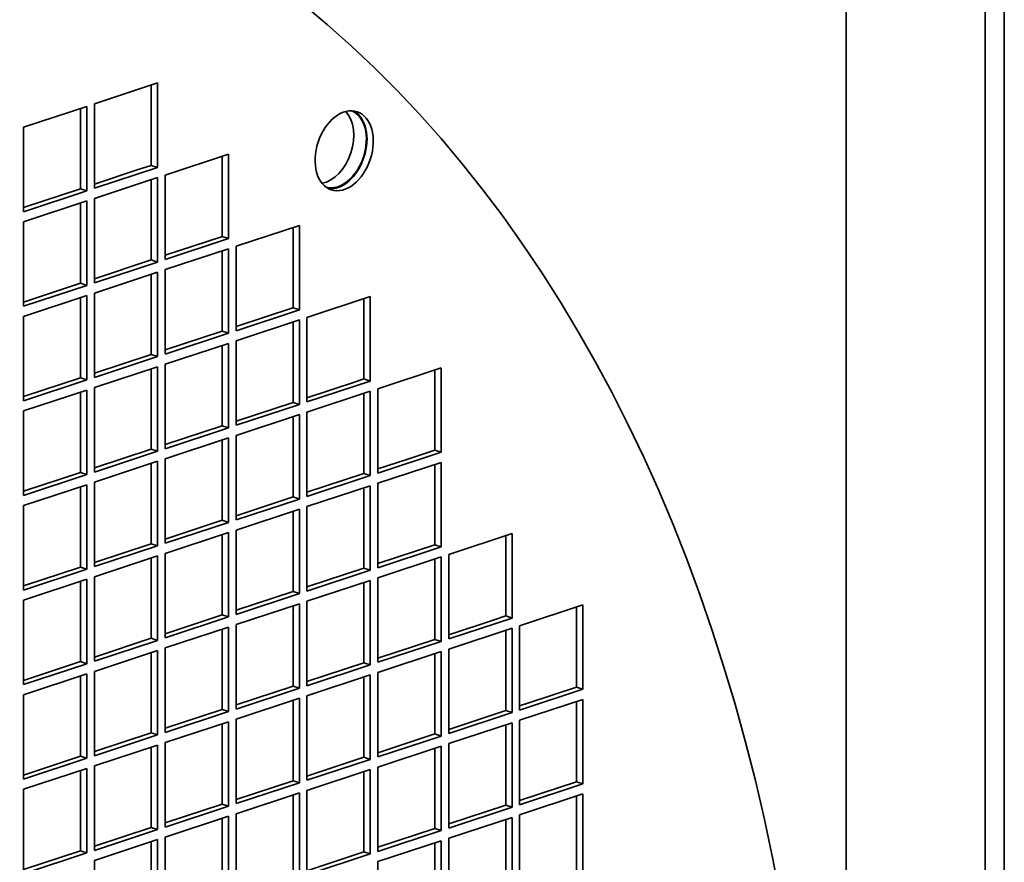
# Model space of a CAD drawing. Header units: millimetres. Extents: x 132 to 3320, y 40 to 2336.
# Tile 24 of 38: x 3099 to 3169, y 913 to 973. Entities that reach past the tile are written whole.
import ezdxf

# ---------------------------------------------------------------- set-up
doc = ezdxf.new("R2010")
doc.units = ezdxf.units.MM
doc.header["$LTSCALE"] = 8
doc.layers.add('Krawędzie widoczne(ISO)', color=7, linetype='Continuous', lineweight=35, true_color=0x262659)

msp = doc.modelspace()

# ---------------------------------------------------------------- linework, layer by layer
at = {"layer": 'Krawędzie widoczne(ISO)'}
for p, q in [((3167.771, 1023.25), (3167.771, 733.252)), ((3169.129, 733.699), (3169.129, 1023.698)), ((3157.815, 736.536), (3157.815, 1019.965)), ((3104.053, 967.422), (3108.578, 968.915)), ((3108.126, 963.023), (3108.126, 968.766)), ((3108.578, 968.915), (3108.578, 962.874)), ((3098.984, 965.75), (3103.51, 967.243)), ((3103.057, 965.317), (3103.057, 967.094)), ((3103.51, 967.243), (3103.51, 961.202)), ((3104.053, 961.381), (3104.053, 967.422)), ((3098.984, 959.708), (3098.984, 965.75)), ((3103.057, 961.351), (3103.057, 965.317)), ((3109.121, 962.328), (3113.647, 963.821)), ((3113.194, 957.929), (3113.194, 963.672)), ((3113.647, 963.821), (3113.647, 957.779)), ((3108.578, 962.874), (3104.053, 961.381)), ((3104.053, 961.679), (3107.123, 962.692)), ((3107.123, 962.692), (3108.126, 963.023)), ((3108.126, 963.023), (3108.578, 962.874)), ((3104.053, 960.656), (3108.578, 962.149)), ((3108.126, 961.974), (3108.126, 962)), ((3108.126, 956.256), (3108.126, 961.974)), ((3108.578, 962.149), (3108.578, 956.107)), ((3109.121, 956.286), (3109.121, 962.328)), ((3098.984, 960.007), (3103.057, 961.351)), ((3103.51, 961.202), (3098.984, 959.708)), ((3103.057, 961.351), (3103.51, 961.202)), ((3104.053, 954.614), (3104.053, 960.656)), ((3098.984, 958.983), (3103.51, 960.477)), ((3103.057, 954.584), (3103.057, 960.327)), ((3103.51, 960.477), (3103.51, 954.435)), ((3098.984, 952.942), (3098.984, 958.983)), ((3114.19, 957.234), (3118.715, 958.727)), ((3118.263, 952.834), (3118.263, 958.577)), ((3118.715, 958.727), (3118.715, 952.685)), ((3109.121, 956.585), (3113.138, 957.91)), ((3113.647, 957.779), (3109.121, 956.286)), ((3113.138, 957.91), (3113.194, 957.929)), ((3113.194, 957.929), (3113.647, 957.779)), ((3109.121, 955.561), (3113.647, 957.054)), ((3113.647, 957.054), (3113.647, 951.013)), ((3114.19, 951.192), (3114.19, 957.234)), ((3104.053, 954.913), (3108.126, 956.256)), ((3108.126, 956.256), (3108.578, 956.107)), ((3113.194, 951.162), (3113.194, 956.905)), ((3108.578, 956.107), (3104.053, 954.614)), ((3109.121, 949.52), (3109.121, 955.561)), ((3104.053, 953.889), (3108.578, 955.382)), ((3108.126, 949.49), (3108.126, 955.233)), ((3108.578, 955.382), (3108.578, 949.341)), ((3098.984, 953.24), (3103.057, 954.584)), ((3103.51, 954.435), (3098.984, 952.942)), ((3103.057, 954.584), (3103.51, 954.435)), ((3098.984, 952.217), (3103.51, 953.71)), ((3103.057, 947.818), (3103.057, 953.561)), ((3103.51, 953.71), (3103.51, 947.668)), ((3104.053, 947.847), (3104.053, 953.889)), ((3119.258, 952.139), (3123.784, 953.632)), ((3123.331, 947.74), (3123.331, 953.483)), ((3123.784, 953.632), (3123.784, 947.591)), ((3114.19, 951.491), (3118.251, 952.831)), ((3118.251, 952.831), (3118.263, 952.834)), ((3118.263, 952.834), (3118.715, 952.685)), ((3098.984, 946.175), (3098.984, 952.217)), ((3118.715, 952.685), (3114.19, 951.192)), ((3119.258, 946.098), (3119.258, 952.139)), ((3114.19, 950.467), (3118.715, 951.96)), ((3118.263, 946.068), (3118.263, 951.811)), ((3118.715, 951.96), (3118.715, 945.918)), ((3109.121, 949.818), (3113.194, 951.162)), ((3113.647, 951.013), (3109.121, 949.52)), ((3113.194, 951.162), (3113.647, 951.013)), ((3109.121, 948.795), (3113.647, 950.288)), ((3113.194, 944.395), (3113.194, 950.138)), ((3113.647, 950.288), (3113.647, 944.246)), ((3114.19, 944.425), (3114.19, 950.467)), ((3104.053, 948.146), (3108.126, 949.49)), ((3108.578, 949.341), (3104.053, 947.847)), ((3108.126, 949.49), (3108.578, 949.341)), ((3104.053, 947.122), (3108.578, 948.616)), ((3108.578, 948.616), (3108.578, 942.574)), ((3109.121, 942.753), (3109.121, 948.795)), ((3124.327, 947.045), (3128.852, 948.538)), ((3128.852, 948.538), (3128.852, 942.496)), ((3098.984, 946.474), (3103.057, 947.818)), ((3103.057, 947.818), (3103.51, 947.668)), ((3108.126, 942.723), (3108.126, 948.466)), ((3128.4, 942.646), (3128.4, 948.389)), ((3103.51, 947.668), (3098.984, 946.175)), ((3104.053, 941.081), (3104.053, 947.122)), ((3123.784, 947.591), (3119.258, 946.098)), ((3119.258, 946.396), (3122.653, 947.516)), ((3122.653, 947.516), (3123.331, 947.74)), ((3123.331, 947.74), (3123.784, 947.591)), ((3098.984, 945.45), (3103.51, 946.943)), ((3103.057, 941.051), (3103.057, 946.794)), ((3103.51, 946.943), (3103.51, 940.902)), ((3119.258, 945.373), (3123.784, 946.866)), ((3123.331, 946.605), (3123.331, 946.716)), ((3123.331, 940.973), (3123.331, 946.605)), ((3123.784, 946.866), (3123.784, 940.824)), ((3124.327, 941.003), (3124.327, 947.045)), ((3114.19, 944.724), (3118.263, 946.068)), ((3118.715, 945.918), (3114.19, 944.425)), ((3118.263, 946.068), (3118.715, 945.918)), ((3098.984, 939.409), (3098.984, 945.45)), ((3114.19, 943.7), (3118.715, 945.193)), ((3118.263, 939.301), (3118.263, 945.044)), ((3118.715, 945.193), (3118.715, 939.152)), ((3119.258, 939.331), (3119.258, 945.373)), ((3109.121, 943.052), (3113.194, 944.395)), ((3113.194, 944.395), (3113.647, 944.246)), ((3113.647, 944.246), (3109.121, 942.753)), ((3114.19, 937.659), (3114.19, 943.7)), ((3109.121, 942.028), (3113.647, 943.521)), ((3113.194, 937.629), (3113.194, 943.372)), ((3113.647, 943.521), (3113.647, 937.48)), ((3104.053, 941.379), (3108.126, 942.723)), ((3108.578, 942.574), (3104.053, 941.081)), ((3108.126, 942.723), (3108.578, 942.574)), ((3128.852, 942.496), (3124.327, 941.003)), ((3126.467, 942.008), (3128.4, 942.646)), ((3128.4, 942.646), (3128.852, 942.496)), ((3104.053, 940.356), (3108.578, 941.849)), ((3108.126, 935.957), (3108.126, 941.7)), ((3108.578, 941.849), (3108.578, 935.807)), ((3109.121, 935.986), (3109.121, 942.028)), ((3124.327, 941.302), (3126.467, 942.008)), ((3124.327, 940.278), (3128.852, 941.771)), ((3128.4, 938.813), (3128.4, 941.622)), ((3128.852, 941.771), (3128.852, 935.73)), ((3098.984, 939.707), (3103.057, 941.051)), ((3103.51, 940.902), (3098.984, 939.409)), ((3103.057, 941.051), (3103.51, 940.902)), ((3119.258, 939.63), (3123.331, 940.973)), ((3123.784, 940.824), (3119.258, 939.331)), ((3123.331, 940.973), (3123.784, 940.824)), ((3098.984, 938.684), (3103.51, 940.177)), ((3103.51, 940.177), (3103.51, 934.135)), ((3104.053, 934.314), (3104.053, 940.356)), ((3119.258, 938.606), (3123.784, 940.099)), ((3123.784, 940.099), (3123.784, 934.057)), ((3124.327, 934.237), (3124.327, 940.278)), ((3103.057, 934.284), (3103.057, 940.027)), ((3123.331, 934.207), (3123.331, 939.95)), ((3098.984, 932.642), (3098.984, 938.684)), ((3114.19, 937.957), (3118.263, 939.301)), ((3118.715, 939.152), (3114.19, 937.659)), ((3118.263, 939.301), (3118.715, 939.152)), ((3128.4, 935.879), (3128.4, 938.813)), ((3114.19, 936.934), (3118.715, 938.427)), ((3118.263, 932.534), (3118.263, 938.277)), ((3118.715, 938.427), (3118.715, 932.385)), ((3119.258, 932.564), (3119.258, 938.606)), ((3109.121, 936.285), (3113.194, 937.629)), ((3113.647, 937.48), (3109.121, 935.986)), ((3113.194, 937.629), (3113.647, 937.48)), ((3109.121, 935.261), (3113.647, 936.755)), ((3113.194, 930.862), (3113.194, 936.605)), ((3113.647, 936.755), (3113.647, 930.713)), ((3114.19, 930.892), (3114.19, 936.934)), ((3129.395, 935.184), (3133.921, 936.677)), ((3133.921, 936.677), (3133.921, 930.635)), ((3104.053, 934.613), (3108.126, 935.957)), ((3108.126, 935.957), (3108.578, 935.807)), ((3124.327, 934.535), (3128.4, 935.879)), ((3128.4, 935.879), (3128.852, 935.73)), ((3133.468, 930.785), (3133.468, 936.528)), ((3108.578, 935.807), (3104.053, 934.314)), ((3109.121, 929.22), (3109.121, 935.261)), ((3128.852, 935.73), (3124.327, 934.237)), ((3129.395, 929.142), (3129.395, 935.184)), ((3104.053, 933.589), (3108.578, 935.082)), ((3108.126, 929.19), (3108.126, 934.933)), ((3108.578, 935.082), (3108.578, 929.041)), ((3124.327, 933.512), (3128.852, 935.005)), ((3128.4, 929.112), (3128.4, 934.855)), ((3128.852, 935.005), (3128.852, 928.963)), ((3098.984, 932.941), (3103.057, 934.284)), ((3103.51, 934.135), (3098.984, 932.642)), ((3103.057, 934.284), (3103.51, 934.135)), ((3119.258, 932.863), (3123.331, 934.207)), ((3123.784, 934.057), (3119.258, 932.564)), ((3123.331, 934.207), (3123.784, 934.057)), ((3098.984, 931.917), (3103.51, 933.41)), ((3103.057, 927.518), (3103.057, 933.261)), ((3103.51, 933.41), (3103.51, 927.368)), ((3104.053, 927.548), (3104.053, 933.589)), ((3119.258, 931.839), (3123.784, 933.332)), ((3123.331, 927.44), (3123.331, 933.183)), ((3123.784, 933.332), (3123.784, 927.291)), ((3124.327, 927.47), (3124.327, 933.512)), ((3114.19, 931.191), (3118.263, 932.534)), ((3118.715, 932.385), (3114.19, 930.892)), ((3118.263, 932.534), (3118.715, 932.385)), ((3098.984, 925.875), (3098.984, 931.917)), ((3114.19, 930.167), (3118.715, 931.66)), ((3118.715, 931.66), (3118.715, 925.618)), ((3119.258, 925.798), (3119.258, 931.839)), ((3118.263, 925.768), (3118.263, 931.511)), ((3134.464, 930.089), (3138.989, 931.583)), ((3138.537, 925.69), (3138.537, 931.433)), ((3138.989, 931.583), (3138.989, 925.541)), ((3109.121, 929.518), (3113.194, 930.862)), ((3113.647, 930.713), (3109.121, 929.22)), ((3113.194, 930.862), (3113.647, 930.713)), ((3133.921, 930.635), (3129.395, 929.142)), ((3129.395, 929.441), (3132.646, 930.513)), ((3132.646, 930.513), (3133.468, 930.785)), ((3133.468, 930.785), (3133.921, 930.635)), ((3109.121, 928.495), (3113.647, 929.988)), ((3113.194, 924.096), (3113.194, 929.839)), ((3113.647, 929.988), (3113.647, 923.946)), ((3114.19, 924.125), (3114.19, 930.167)), ((3129.395, 928.417), (3133.921, 929.91)), ((3133.468, 928.644), (3133.468, 929.761)), ((3133.921, 929.91), (3133.921, 923.869)), ((3134.464, 924.048), (3134.464, 930.089)), ((3104.053, 927.846), (3108.126, 929.19)), ((3108.578, 929.041), (3104.053, 927.548)), ((3108.126, 929.19), (3108.578, 929.041)), ((3124.327, 927.769), (3128.4, 929.112)), ((3128.852, 928.963), (3124.327, 927.47)), ((3128.4, 929.112), (3128.852, 928.963)), ((3104.053, 926.823), (3108.578, 928.316)), ((3108.126, 922.423), (3108.126, 928.166)), ((3108.578, 928.316), (3108.578, 922.274)), ((3109.121, 922.453), (3109.121, 928.495)), ((3124.327, 926.745), (3128.852, 928.238)), ((3128.852, 928.238), (3128.852, 922.196)), ((3129.395, 922.376), (3129.395, 928.417)), ((3133.468, 924.018), (3133.468, 928.644)), ((3098.984, 926.174), (3103.057, 927.518)), ((3103.057, 927.518), (3103.51, 927.368)), ((3119.258, 926.096), (3123.331, 927.44)), ((3123.331, 927.44), (3123.784, 927.291)), ((3128.4, 922.346), (3128.4, 928.089)), ((3103.51, 927.368), (3098.984, 925.875)), ((3104.053, 920.781), (3104.053, 926.823)), ((3123.784, 927.291), (3119.258, 925.798)), ((3124.327, 920.703), (3124.327, 926.745)), ((3098.984, 925.15), (3103.51, 926.643)), ((3103.057, 920.751), (3103.057, 926.494)), ((3103.51, 926.643), (3103.51, 920.602)), ((3119.258, 925.073), (3123.784, 926.566)), ((3123.331, 920.673), (3123.331, 926.416)), ((3123.784, 926.566), (3123.784, 920.524)), ((3114.19, 924.424), (3118.263, 925.768)), ((3118.715, 925.618), (3114.19, 924.125)), ((3118.263, 925.768), (3118.715, 925.618)), ((3138.989, 925.541), (3134.464, 924.048)), ((3135.116, 924.561), (3138.537, 925.69)), ((3138.537, 925.69), (3138.989, 925.541)), ((3098.984, 919.109), (3098.984, 925.15)), ((3114.19, 923.4), (3118.715, 924.893)), ((3118.263, 919.001), (3118.263, 924.744)), ((3118.715, 924.893), (3118.715, 918.852)), ((3119.258, 919.031), (3119.258, 925.073)), ((3134.464, 923.323), (3138.989, 924.816)), ((3138.537, 918.924), (3138.537, 924.667)), ((3138.989, 924.816), (3138.989, 918.774)), ((3109.121, 922.752), (3113.194, 924.096)), ((3113.647, 923.946), (3109.121, 922.453)), ((3113.194, 924.096), (3113.647, 923.946)), ((3129.395, 922.674), (3133.468, 924.018)), ((3133.921, 923.869), (3129.395, 922.376)), ((3133.468, 924.018), (3133.921, 923.869)), ((3134.464, 924.346), (3135.116, 924.561)), ((3109.121, 921.728), (3113.647, 923.221)), ((3113.647, 923.221), (3113.647, 917.18)), ((3114.19, 917.359), (3114.19, 923.4)), ((3134.464, 917.281), (3134.464, 923.323)), ((3113.194, 917.329), (3113.194, 923.072)), ((3129.395, 921.651), (3133.921, 923.144)), ((3133.468, 917.251), (3133.468, 922.994)), ((3133.921, 923.144), (3133.921, 917.102)), ((3104.053, 921.08), (3108.126, 922.423)), ((3108.578, 922.274), (3104.053, 920.781)), ((3108.126, 922.423), (3108.578, 922.274)), ((3124.327, 921.002), (3128.4, 922.346)), ((3128.852, 922.196), (3124.327, 920.703)), ((3128.4, 922.346), (3128.852, 922.196)), ((3104.053, 920.056), (3108.578, 921.549)), ((3108.126, 915.657), (3108.126, 921.4)), ((3108.578, 921.549), (3108.578, 915.507)), ((3109.121, 915.687), (3109.121, 921.728)), ((3124.327, 919.978), (3128.852, 921.471)), ((3128.4, 915.579), (3128.4, 921.322)), ((3128.852, 921.471), (3128.852, 915.43)), ((3129.395, 915.609), (3129.395, 921.651)), ((3098.984, 919.407), (3103.057, 920.751)), ((3103.51, 920.602), (3098.984, 919.109)), ((3103.057, 920.751), (3103.51, 920.602)), ((3119.258, 919.33), (3123.331, 920.673)), ((3123.784, 920.524), (3119.258, 919.031)), ((3123.331, 920.673), (3123.784, 920.524)), ((3098.984, 918.384), (3103.51, 919.877)), ((3103.057, 913.984), (3103.057, 919.727)), ((3103.51, 919.877), (3103.51, 913.835)), ((3104.053, 914.014), (3104.053, 920.056)), ((3119.258, 918.306), (3123.784, 919.799)), ((3123.331, 913.907), (3123.331, 919.65)), ((3123.784, 919.799), (3123.784, 913.757)), ((3124.327, 913.937), (3124.327, 919.978)), ((3114.19, 917.657), (3118.263, 919.001)), ((3118.263, 919.001), (3118.715, 918.852)), ((3098.984, 912.342), (3098.984, 918.384)), ((3118.715, 918.852), (3114.19, 917.359)), ((3119.258, 912.264), (3119.258, 918.306)), ((3138.989, 918.774), (3134.464, 917.281)), ((3134.464, 917.58), (3137.221, 918.489)), ((3137.221, 918.489), (3138.537, 918.924)), ((3138.537, 918.924), (3138.989, 918.774)), ((3114.19, 916.634), (3118.715, 918.127)), ((3118.263, 912.235), (3118.263, 917.978)), ((3118.715, 918.127), (3118.715, 912.085)), ((3134.464, 916.556), (3138.989, 918.049)), ((3138.537, 914.01), (3138.537, 917.9)), ((3138.989, 918.049), (3138.989, 912.008)), ((3109.121, 915.985), (3113.194, 917.329)), ((3113.647, 917.18), (3109.121, 915.687)), ((3113.194, 917.329), (3113.647, 917.18)), ((3129.395, 915.908), (3133.468, 917.251)), ((3133.921, 917.102), (3129.395, 915.609)), ((3133.468, 917.251), (3133.921, 917.102)), ((3109.121, 914.962), (3113.647, 916.455)), ((3113.194, 910.562), (3113.194, 916.305)), ((3113.647, 916.455), (3113.647, 910.413)), ((3114.19, 910.592), (3114.19, 916.634)), ((3129.395, 914.884), (3133.921, 916.377)), ((3133.468, 910.485), (3133.468, 916.228)), ((3133.921, 916.377), (3133.921, 910.335)), ((3134.464, 910.515), (3134.464, 916.556)), ((3104.053, 914.313), (3108.126, 915.657)), ((3108.578, 915.507), (3104.053, 914.014)), ((3108.126, 915.657), (3108.578, 915.507)), ((3124.327, 914.235), (3128.4, 915.579)), ((3128.852, 915.43), (3124.327, 913.937)), ((3128.4, 915.579), (3128.852, 915.43)), ((3104.053, 913.289), (3108.578, 914.782)), ((3108.578, 914.782), (3108.578, 908.741)), ((3109.121, 908.92), (3109.121, 914.962)), ((3129.395, 908.842), (3129.395, 914.884)), ((3108.126, 908.89), (3108.126, 914.633)), ((3124.327, 913.212), (3128.852, 914.705)), ((3128.4, 908.812), (3128.4, 914.555)), ((3128.852, 914.705), (3128.852, 908.663)), ((3138.537, 912.157), (3138.537, 914.01)), ((3098.984, 912.641), (3103.057, 913.984)), ((3103.51, 913.835), (3098.984, 912.342)), ((3103.057, 913.984), (3103.51, 913.835)), ((3119.258, 912.563), (3123.331, 913.907)), ((3123.784, 913.757), (3119.258, 912.264)), ((3123.331, 913.907), (3123.784, 913.757)), ((3104.053, 907.248), (3104.053, 913.289)), ((3124.327, 907.17), (3124.327, 913.212))]:
    msp.add_line(p, q, dxfattribs=at)
for centre, major_axis, start_param, end_param in [((3050.561, 845.254), (46.621, 141.308), 2.345679, 6.614606), ((3120.564, 964.513), (-0.902, -2.735), 0.348632, 2.792961), ((3121.469, 964.214), (0.902, 2.735), 3.174898, 6.24988), ((3121.469, 964.214), (-0.922, -2.796), 0.121547, 3.020046)]:
    msp.add_ellipse(centre, major_axis=major_axis, ratio=0.667513, start_param=start_param, end_param=end_param, dxfattribs=at)
msp.add_ellipse((3121.921, 964.065), major_axis=(0.922, 2.796), ratio=0.667513, dxfattribs=at)

doc.saveas('drawing.dxf')
